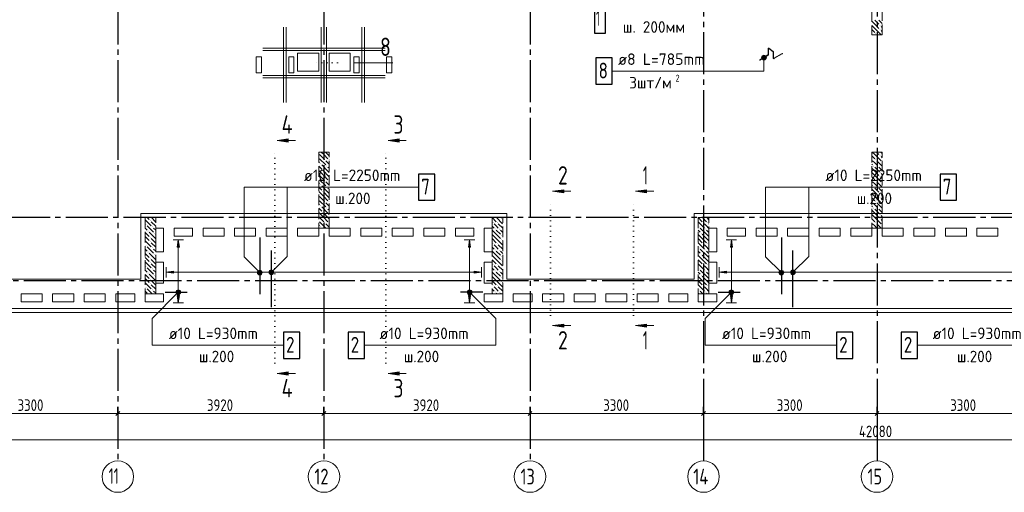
# Model space of a CAD drawing. Header units: millimetres. Extents: x 0 to 61017, y 0 to 42000.
# Tile 7 of 23: x 11933 to 30661, y 16370 to 25370. Entities that reach past the tile are written whole.
import ezdxf

# ---------------------------------------------------------------- set-up
doc = ezdxf.new("R2010")
doc.units = ezdxf.units.MM
for name, pattern in [('______2', [270, 200, -70]), ('______5', [1100, 800, -100, 100, -100]), ('______9', [100, 0, -100])]:
    doc.linetypes.add(name, pattern=pattern)
for name, color, linetype, lineweight in [('Standard', 7, 'Continuous', 25), ('ЖБ Пилон', 180, 'Continuous', 25), ('Обрамление П-обр. равн.', 7, 'Continuous', 25), ('Обрамление проемов стержнями', 7, 'Continuous', 25), ('Общий01', 7, 'Continuous', 13), ('Оси', 40, '______5', 18), ('Позиционная метка линия выноска', 7, 'Continuous', 13), ('Позиционная метка номер позиции', 7, 'Continuous', 13), ('Узлы символ', 7, 'Continuous', 25), ('Фиксатор', 7, 'Continuous', 25)]:
    doc.layers.add(name, color=color, linetype=linetype, lineweight=lineweight)
doc.layers.add('ЖБ Перекрытие верхний уровень', color=7, linetype='Continuous', lineweight=25, true_color=0xe0e0ff)
doc.styles.add('GOST 2.304-81', font='txt')
doc.styles.add('ISOCPEUR', font='txt')

msp = doc.modelspace()

# ---------------------------------------------------------------- hatches: boundary and pattern name
at = {"layer": 'ЖБ Пилон', "linetype": 'Continuous', "lineweight": 18, "transparency": 33554687}
for points in [[(28140, 25107), (28143, 25103), (28140, 25100)], [(28210, 25103), (28217, 25110), (28223, 25103), (28217, 25097)], [(28290, 25263), (28297, 25270), (28303, 25263), (28297, 25257)], [(28290, 25183), (28297, 25190), (28303, 25183), (28297, 25177)], [(17620, 22827), (17623, 22823), (17620, 22820)], [(17620, 22747), (17623, 22743), (17620, 22740)], [(17730, 22703), (17737, 22710), (17743, 22703), (17737, 22697)], [(17810, 22703), (17817, 22710), (17820, 22707), (17820, 22700), (17817, 22697)], [(28140, 22707), (28143, 22703), (28140, 22700)], [(28210, 22703), (28217, 22710), (28223, 22703), (28217, 22697)], [(28290, 22783), (28297, 22790), (28303, 22783), (28297, 22777)], [(28330, 22663), (28337, 22670), (28340, 22667), (28340, 22660), (28337, 22657)], [(17650, 22623), (17657, 22630), (17663, 22623), (17657, 22617)], [(17690, 22503), (17697, 22510), (17703, 22503), (17697, 22497)], [(17770, 22583), (17777, 22590), (17783, 22583), (17777, 22577)], [(28170, 22583), (28177, 22590), (28183, 22583), (28177, 22577)], [(28250, 22583), (28257, 22590), (28263, 22583), (28257, 22577)], [(17620, 22427), (17623, 22423), (17620, 22420)], [(17620, 22347), (17623, 22343), (17620, 22340)], [(17730, 22303), (17737, 22310), (17743, 22303), (17737, 22297)], [(17810, 22303), (17817, 22310), (17820, 22307), (17820, 22300), (17817, 22297)], [(28140, 22307), (28143, 22303), (28140, 22300)], [(28210, 22303), (28217, 22310), (28223, 22303), (28217, 22297)], [(28290, 22463), (28297, 22470), (28303, 22463), (28297, 22457)], [(28290, 22383), (28297, 22390), (28303, 22383), (28297, 22377)], [(17650, 22223), (17657, 22230), (17663, 22223), (17657, 22217)], [(17690, 22103), (17697, 22110), (17703, 22103), (17697, 22097)], [(17770, 22183), (17777, 22190), (17783, 22183), (17777, 22177)], [(28170, 22183), (28177, 22190), (28183, 22183), (28177, 22177)], [(28250, 22183), (28257, 22190), (28263, 22183), (28257, 22177)], [(28330, 22263), (28337, 22270), (28340, 22267), (28340, 22260), (28337, 22257)], [(17620, 22027), (17623, 22023), (17620, 22020)], [(17620, 21947), (17623, 21943), (17620, 21940)], [(28290, 22063), (28297, 22070), (28303, 22063), (28297, 22057)], [(28290, 21983), (28297, 21990), (28303, 21983), (28297, 21977)], [(17650, 21823), (17657, 21830), (17663, 21823), (17657, 21817)], [(17730, 21903), (17737, 21910), (17743, 21903), (17737, 21897)], [(17770, 21783), (17777, 21790), (17783, 21783), (17777, 21777)], [(17810, 21903), (17817, 21910), (17820, 21907), (17820, 21900), (17817, 21897)], [(28140, 21907), (28143, 21903), (28140, 21900)], [(28170, 21783), (28177, 21790), (28183, 21783), (28177, 21777)], [(28210, 21903), (28217, 21910), (28223, 21903), (28217, 21897)], [(28250, 21783), (28257, 21790), (28263, 21783), (28257, 21777)], [(28330, 21863), (28337, 21870), (28340, 21867), (28340, 21860), (28337, 21857)], [(14410, 21543), (14417, 21550), (14423, 21543), (14417, 21537)], [(17620, 21627), (17623, 21623), (17620, 21620)], [(17620, 21547), (17623, 21543), (17620, 21540)], [(17690, 21703), (17697, 21710), (17703, 21703), (17697, 21697)], [(21090, 21583), (21097, 21590), (21103, 21583), (21097, 21577)], [(28290, 21663), (28297, 21670), (28303, 21663), (28297, 21657)], [(28290, 21583), (28297, 21590), (28303, 21583), (28297, 21577)], [(14330, 21463), (14337, 21470), (14343, 21463), (14337, 21457)], [(14450, 21423), (14457, 21430), (14463, 21423), (14457, 21417)], [(17650, 21423), (17657, 21430), (17663, 21423), (17657, 21417)], [(17730, 21503), (17737, 21510), (17743, 21503), (17737, 21497)], [(17810, 21503), (17817, 21510), (17820, 21507), (17820, 21500), (17817, 21497)], [(20930, 21503), (20937, 21510), (20943, 21503), (20937, 21497)], [(20970, 21383), (20977, 21390), (20983, 21383), (20977, 21377)], [(21010, 21503), (21017, 21510), (21023, 21503), (21017, 21497)], [(21050, 21383), (21057, 21390), (21063, 21383), (21057, 21377)], [(24850, 21423), (24857, 21430), (24863, 21423), (24857, 21417)], [(24930, 21503), (24937, 21510), (24943, 21503), (24937, 21497)], [(24970, 21383), (24977, 21390), (24983, 21383), (24977, 21377)], [(25010, 21503), (25017, 21510), (25023, 21503), (25017, 21497)], [(28140, 21507), (28143, 21503), (28140, 21500)], [(28210, 21503), (28217, 21510), (28223, 21503), (28217, 21497)], [(28330, 21463), (28337, 21470), (28340, 21467), (28340, 21460), (28337, 21457)], [(14370, 21343), (14377, 21350), (14383, 21343), (14377, 21337)], [(14410, 21223), (14417, 21230), (14423, 21223), (14417, 21217)], [(14490, 21303), (14497, 21310), (14503, 21303), (14497, 21297)], [(21090, 21263), (21097, 21270), (21103, 21263), (21097, 21257)], [(21090, 21183), (21097, 21190), (21103, 21183), (21097, 21177)], [(24890, 21303), (24897, 21310), (24903, 21303), (24897, 21297)], [(14330, 21063), (14337, 21070), (14343, 21063), (14337, 21057)], [(14410, 21143), (14417, 21150), (14423, 21143), (14417, 21137)], [(14450, 21023), (14457, 21030), (14463, 21023), (14457, 21017)], [(20930, 21103), (20937, 21110), (20943, 21103), (20937, 21097)], [(20970, 20983), (20977, 20990), (20983, 20983), (20977, 20977)], [(21010, 21103), (21017, 21110), (21023, 21103), (21017, 21097)], [(21050, 20983), (21057, 20990), (21063, 20983), (21057, 20977)], [(24850, 21023), (24857, 21030), (24863, 21023), (24857, 21017)], [(24930, 21103), (24937, 21110), (24943, 21103), (24937, 21097)], [(24970, 20983), (24977, 20990), (24983, 20983), (24977, 20977)], [(25010, 21103), (25017, 21110), (25023, 21103), (25017, 21097)], [(14370, 20943), (14377, 20950), (14383, 20943), (14377, 20937)], [(14410, 20823), (14417, 20830), (14423, 20823), (14417, 20817)], [(14490, 20903), (14497, 20910), (14503, 20903), (14497, 20897)], [(21090, 20863), (21097, 20870), (21103, 20863), (21097, 20857)], [(21090, 20783), (21097, 20790), (21103, 20783), (21097, 20777)], [(24890, 20903), (24897, 20910), (24903, 20903), (24897, 20897)], [(14330, 20663), (14337, 20670), (14343, 20663), (14337, 20657)], [(14410, 20743), (14417, 20750), (14423, 20743), (14417, 20737)], [(14450, 20623), (14457, 20630), (14463, 20623), (14457, 20617)], [(20930, 20703), (20937, 20710), (20943, 20703), (20937, 20697)], [(21010, 20703), (21017, 20710), (21023, 20703), (21017, 20697)], [(24850, 20623), (24857, 20630), (24863, 20623), (24857, 20617)], [(24930, 20703), (24937, 20710), (24943, 20703), (24937, 20697)], [(25010, 20703), (25017, 20710), (25023, 20703), (25017, 20697)], [(14370, 20543), (14377, 20550), (14383, 20543), (14377, 20537)], [(14410, 20423), (14417, 20430), (14423, 20423), (14417, 20417)], [(14490, 20503), (14497, 20510), (14503, 20503), (14497, 20497)], [(20970, 20583), (20977, 20590), (20983, 20583), (20977, 20577)], [(21050, 20583), (21057, 20590), (21063, 20583), (21057, 20577)], [(21090, 20463), (21097, 20470), (21103, 20463), (21097, 20457)], [(24890, 20503), (24897, 20510), (24903, 20503), (24897, 20497)], [(24970, 20583), (24977, 20590), (24983, 20583), (24977, 20577)], [(14330, 20263), (14337, 20270), (14343, 20263), (14337, 20257)], [(14410, 20343), (14417, 20350), (14423, 20343), (14417, 20337)], [(14450, 20223), (14457, 20230), (14463, 20223), (14457, 20217)], [(20930, 20303), (20937, 20310), (20943, 20303), (20937, 20297)], [(21010, 20303), (21017, 20310), (21023, 20303), (21017, 20297)], [(21090, 20383), (21097, 20390), (21103, 20383), (21097, 20377)], [(24850, 20223), (24857, 20230), (24863, 20223), (24857, 20217)], [(24930, 20303), (24937, 20310), (24943, 20303), (24937, 20297)], [(25010, 20303), (25017, 20310), (25023, 20303), (25017, 20297)], [(20970, 20183), (20977, 20190), (20983, 20183), (20977, 20177)], [(21050, 20183), (21057, 20190), (21063, 20183), (21057, 20177)], [(24970, 20183), (24977, 20190), (24983, 20183), (24977, 20177)]]:
    msp.add_hatch(color=7, dxfattribs=at).paths.add_polyline_path(points, flags=16)
at = {"layer": 'Обрамление П-обр. равн.', "linetype": 'Continuous', "lineweight": 13, "transparency": 33554687}
for points in [[(14970, 21040), (14950, 21180), (14930, 21040)], [(20510, 21040), (20490, 21180), (20470, 21040)], [(25490, 21040), (25470, 21180), (25450, 21040)], [(16697, 20599), (16720, 20515), (16720, 20605)], [(16720, 20605), (16720, 20515), (16742, 20521)], [(16720, 20605), (16742, 20521), (16742, 20599)], [(26617, 20599), (26640, 20515), (26640, 20605)], [(26640, 20605), (26640, 20515), (26662, 20521)], [(26640, 20605), (26662, 20521), (26662, 20599)], [(16681, 20538), (16681, 20582), (16675, 20560)], [(16681, 20582), (16697, 20521), (16697, 20599)], [(16681, 20582), (16681, 20538), (16697, 20521)], [(16697, 20599), (16697, 20521), (16720, 20515)], [(16742, 20599), (16742, 20521), (16759, 20538)], [(16742, 20599), (16759, 20538), (16759, 20582)], [(16759, 20582), (16759, 20538), (16765, 20560)], [(20580, 20540), (20720, 20560), (20580, 20580)], [(26601, 20538), (26601, 20582), (26595, 20560)], [(26601, 20582), (26617, 20521), (26617, 20599)], [(26601, 20582), (26601, 20538), (26617, 20521)], [(26617, 20599), (26617, 20521), (26640, 20515)], [(26662, 20599), (26662, 20521), (26679, 20538)], [(26662, 20599), (26679, 20538), (26679, 20582)], [(26679, 20582), (26679, 20538), (26685, 20560)]]:
    msp.add_hatch(color=7, dxfattribs=at).paths.add_polyline_path(points)
for points in [[(14860, 20540), (14720, 20560), (14860, 20580)], [(25380, 20540), (25240, 20560), (25380, 20580)], [(14970, 20120), (14950, 19980), (14930, 20120)], [(20510, 20120), (20490, 19980), (20470, 20120)], [(25490, 20120), (25470, 19980), (25450, 20120)]]:
    msp.add_hatch(color=7, dxfattribs=at).paths.add_polyline_path(points, flags=16)
at = {"layer": 'Позиционная метка номер позиции', "linetype": 'Continuous', "lineweight": 13, "transparency": 33554687}
for points in [[(26129, 24669), (26052, 24669), (26045, 24647)], [(26129, 24669), (26045, 24647), (26135, 24647)], [(26135, 24647), (26045, 24647), (26052, 24624)], [(26113, 24686), (26068, 24686), (26052, 24669)], [(26113, 24686), (26052, 24669), (26129, 24669)], [(26135, 24647), (26052, 24624), (26129, 24624)], [(26129, 24624), (26052, 24624), (26068, 24608)], [(26068, 24686), (26113, 24686), (26090, 24692)], [(26129, 24624), (26068, 24608), (26113, 24608)], [(26113, 24608), (26068, 24608), (26090, 24602)], [(16688, 20592), (16763, 20549), (16709, 20603)], [(16709, 20603), (16763, 20549), (16763, 20571)], [(16709, 20603), (16763, 20571), (16731, 20603)], [(16731, 20603), (16763, 20571), (16752, 20592)], [(26608, 20592), (26683, 20549), (26629, 20603)], [(26629, 20603), (26683, 20549), (26683, 20571)], [(26629, 20603), (26683, 20571), (26651, 20603)], [(26651, 20603), (26683, 20571), (26672, 20592)], [(16468, 20521), (16511, 20596), (16457, 20541)], [(16457, 20541), (16511, 20596), (16489, 20596)], [(16457, 20541), (16489, 20596), (16457, 20564)], [(16457, 20564), (16489, 20596), (16468, 20584)], [(16468, 20521), (16532, 20584), (16511, 20596)], [(16489, 20509), (16532, 20584), (16468, 20521)], [(16489, 20509), (16543, 20564), (16532, 20584)], [(16511, 20509), (16543, 20564), (16489, 20509)], [(16511, 20509), (16543, 20541), (16543, 20564)], [(16543, 20541), (16511, 20509), (16532, 20521)], [(16677, 20571), (16752, 20528), (16688, 20592)], [(16677, 20549), (16731, 20517), (16677, 20571)], [(16677, 20571), (16731, 20517), (16752, 20528)], [(16709, 20517), (16677, 20549), (16688, 20528)], [(16677, 20549), (16709, 20517), (16731, 20517)], [(16688, 20592), (16752, 20528), (16763, 20549)], [(26388, 20521), (26431, 20596), (26377, 20541)], [(26377, 20541), (26431, 20596), (26409, 20596)], [(26377, 20541), (26409, 20596), (26377, 20564)], [(26377, 20564), (26409, 20596), (26388, 20584)], [(26388, 20521), (26452, 20584), (26431, 20596)], [(26409, 20509), (26452, 20584), (26388, 20521)], [(26409, 20509), (26463, 20564), (26452, 20584)], [(26431, 20509), (26463, 20564), (26409, 20509)], [(26431, 20509), (26463, 20541), (26463, 20564)], [(26463, 20541), (26431, 20509), (26452, 20521)], [(26597, 20571), (26672, 20528), (26608, 20592)], [(26597, 20549), (26651, 20517), (26597, 20571)], [(26597, 20571), (26651, 20517), (26672, 20528)], [(26629, 20517), (26597, 20549), (26608, 20528)], [(26597, 20549), (26629, 20517), (26651, 20517)], [(26608, 20592), (26672, 20528), (26683, 20549)], [(14982, 20148), (14918, 20212), (14907, 20191)], [(14982, 20148), (14907, 20191), (14961, 20137)], [(14961, 20137), (14907, 20191), (14907, 20169)], [(14961, 20137), (14907, 20169), (14939, 20137)], [(14939, 20137), (14907, 20169), (14918, 20148)], [(14993, 20169), (14939, 20223), (14918, 20212)], [(14993, 20169), (14918, 20212), (14982, 20148)], [(14993, 20191), (14961, 20223), (14939, 20223)], [(14993, 20191), (14939, 20223), (14993, 20169)], [(14961, 20223), (14993, 20191), (14982, 20212)], [(20447, 20191), (20479, 20223), (20458, 20212)], [(20479, 20223), (20447, 20191), (20447, 20169)], [(20479, 20223), (20447, 20169), (20501, 20223)], [(20501, 20223), (20447, 20169), (20458, 20148)], [(20501, 20223), (20458, 20148), (20522, 20212)], [(20522, 20212), (20458, 20148), (20479, 20137)], [(20522, 20212), (20479, 20137), (20533, 20191)], [(20533, 20191), (20479, 20137), (20501, 20137)], [(20533, 20191), (20501, 20137), (20533, 20169)], [(20533, 20169), (20501, 20137), (20522, 20148)], [(25502, 20148), (25438, 20212), (25427, 20191)], [(25502, 20148), (25427, 20191), (25481, 20137)], [(25481, 20137), (25427, 20191), (25427, 20169)], [(25481, 20137), (25427, 20169), (25459, 20137)], [(25459, 20137), (25427, 20169), (25438, 20148)], [(25513, 20169), (25459, 20223), (25438, 20212)], [(25513, 20169), (25438, 20212), (25502, 20148)], [(25513, 20191), (25481, 20223), (25459, 20223)], [(25513, 20191), (25459, 20223), (25513, 20169)], [(25481, 20223), (25513, 20191), (25502, 20212)]]:
    msp.add_hatch(color=7, dxfattribs=at).paths.add_polyline_path(points)
at = {"layer": 'Узлы символ', "linetype": 'Continuous', "lineweight": 13, "transparency": 33554687}
for points in [[(17040, 23039), (16830, 23069), (17040, 23099)], [(19150, 23039), (18940, 23069), (19150, 23099)], [(22280, 22072), (22070, 22102), (22280, 22132)], [(23858, 22072), (23648, 22102), (23858, 22132)], [(22280, 19515), (22070, 19545), (22280, 19575)], [(23858, 19515), (23648, 19545), (23858, 19575)], [(17040, 18603), (16830, 18633), (17040, 18663)], [(19150, 18603), (18940, 18633), (19150, 18663)]]:
    msp.add_hatch(color=7, dxfattribs=at).paths.add_polyline_path(points, flags=16)

# ---------------------------------------------------------------- linework, layer by layer
at = {"layer": 'Standard', "color": 251, "linetype": 'Continuous', "lineweight": -3, "true_color": 0x656565, "transparency": 33554687}
for p, q in [((13800, 17870), (13800, 17995)), ((17720, 17870), (17720, 17995)), ((21640, 17870), (21640, 17995)), ((24940, 17870), (24940, 17995)), ((28240, 17870), (28240, 17995)), ((13800, 17870), (13800, 17745)), ((13800, 17870), (13800, 17418)), ((17720, 17870), (17720, 17745)), ((17720, 17870), (17720, 17418)), ((21640, 17870), (21640, 17745)), ((21640, 17870), (21640, 17418)), ((24940, 17870), (24940, 17745)), ((24940, 17870), (24940, 17418)), ((28240, 17870), (28240, 17745)), ((28240, 17870), (28240, 17418))]:
    msp.add_line(p, q, dxfattribs=at)
at = {"layer": 'Standard', "color": 7, "linetype": 'Continuous', "lineweight": 13, "transparency": 33554687}
for p, q in [((10500, 17870), (13800, 17870)), ((13800, 17870), (17720, 17870)), ((17720, 17870), (21640, 17870)), ((21640, 17870), (24940, 17870)), ((24940, 17870), (28240, 17870)), ((28240, 17870), (31540, 17870)), ((49280, 17370), (7200, 17370))]:
    msp.add_line(p, q, dxfattribs=at)
at = {"layer": 'Standard', "color": 7, "linetype": 'Continuous', "lineweight": 25, "transparency": 33554687}
for p, q in [((13762, 17833), (13838, 17907)), ((17682, 17833), (17758, 17907)), ((21602, 17833), (21677, 17907)), ((24902, 17833), (24977, 17907)), ((28202, 17833), (28277, 17907))]:
    msp.add_line(p, q, dxfattribs=at)
at = {"layer": 'Standard', "color": 254, "linetype": 'Continuous', "lineweight": 18, "true_color": 0xc4c4ff, "transparency": 33554687}
msp.add_lwpolyline([(7029, 19795), (49781, 19795), (49781, 38870), (7029, 38870), (7029, 19795)], dxfattribs=at)
at = {"layer": 'ЖБ Перекрытие верхний уровень', "color": 7, "linetype": 'Continuous', "lineweight": 18, "transparency": 33554687}
for p, q in [((17620, 24730), (17220, 24730)), ((17220, 24730), (17220, 24390)), ((17620, 24390), (17620, 24730)), ((18220, 24730), (17820, 24730)), ((17820, 24730), (17820, 24390)), ((18220, 24730), (17820, 24730)), ((17820, 24730), (17820, 24390)), ((18220, 24390), (18220, 24730)), ((18220, 24390), (18220, 24730)), ((16530, 24660), (16430, 24660)), ((16430, 24660), (16430, 24360)), ((16530, 24360), (16530, 24660)), ((17150, 24660), (17050, 24660)), ((17050, 24660), (17050, 24360)), ((17150, 24360), (17150, 24660)), ((18390, 24660), (18290, 24660)), ((18290, 24660), (18290, 24360)), ((18390, 24360), (18390, 24660)), ((19010, 24660), (18910, 24660)), ((18910, 24660), (18910, 24360)), ((19010, 24360), (19010, 24660)), ((16430, 24360), (16530, 24360)), ((17050, 24360), (17150, 24360)), ((17220, 24390), (17620, 24390)), ((17820, 24390), (18220, 24390)), ((17820, 24390), (18220, 24390)), ((18290, 24360), (18390, 24360)), ((18910, 24360), (19010, 24360)), ((14520, 20950), (14520, 21400)), ((14520, 21400), (14670, 21400)), ((14670, 21400), (14670, 20950)), ((14870, 21400), (15220, 21400)), ((14870, 21250), (14870, 21400)), ((15220, 21400), (15220, 21250)), ((15420, 21250), (15420, 21400)), ((15420, 21400), (15820, 21400)), ((15820, 21400), (15820, 21250)), ((16020, 21400), (16420, 21400)), ((16020, 21250), (16020, 21400)), ((16420, 21400), (16420, 21250)), ((16620, 21400), (17020, 21400)), ((16620, 21250), (16620, 21400)), ((17020, 21400), (17020, 21250)), ((17220, 21250), (17220, 21400)), ((17220, 21400), (17620, 21400)), ((17620, 21400), (17620, 21250)), ((17820, 21250), (17820, 21400)), ((17820, 21400), (18220, 21400)), ((18220, 21400), (18220, 21250)), ((18420, 21250), (18420, 21400)), ((18420, 21400), (18820, 21400)), ((18820, 21400), (18820, 21250)), ((19020, 21250), (19020, 21400)), ((19020, 21400), (19420, 21400)), ((19420, 21400), (19420, 21250)), ((19620, 21400), (20020, 21400)), ((19620, 21250), (19620, 21400)), ((20020, 21400), (20020, 21250)), ((20220, 21250), (20220, 21400)), ((20220, 21400), (20570, 21400)), ((20570, 21400), (20570, 21250)), ((20770, 20950), (20770, 21400)), ((20770, 21400), (20920, 21400)), ((20920, 21400), (20920, 20950)), ((25040, 21400), (25190, 21400)), ((25040, 20950), (25040, 21400)), ((25190, 21400), (25190, 20950)), ((25390, 21250), (25390, 21400)), ((25390, 21400), (25740, 21400)), ((25740, 21400), (25740, 21250)), ((25940, 21400), (26340, 21400)), ((25940, 21250), (25940, 21400)), ((26340, 21400), (26340, 21250)), ((26540, 21250), (26540, 21400)), ((26540, 21400), (26940, 21400)), ((26940, 21400), (26940, 21250)), ((27140, 21250), (27140, 21400)), ((27140, 21400), (27540, 21400)), ((27540, 21400), (27540, 21250)), ((27740, 21400), (28140, 21400)), ((27740, 21250), (27740, 21400)), ((28140, 21400), (28140, 21250)), ((28340, 21400), (28740, 21400)), ((28340, 21250), (28340, 21400)), ((28740, 21400), (28740, 21250)), ((28940, 21250), (28940, 21400)), ((28940, 21400), (29340, 21400)), ((29340, 21400), (29340, 21250)), ((29540, 21250), (29540, 21400)), ((29540, 21400), (29940, 21400)), ((29940, 21400), (29940, 21250)), ((30140, 21250), (30140, 21400)), ((30140, 21400), (30540, 21400)), ((30540, 21400), (30540, 21250)), ((15220, 21250), (14870, 21250)), ((15820, 21250), (15420, 21250)), ((16420, 21250), (16020, 21250)), ((17020, 21250), (16620, 21250)), ((17620, 21250), (17220, 21250)), ((18220, 21250), (17820, 21250)), ((18820, 21250), (18420, 21250)), ((19420, 21250), (19020, 21250)), ((20020, 21250), (19620, 21250)), ((20570, 21250), (20220, 21250)), ((25740, 21250), (25390, 21250)), ((26340, 21250), (25940, 21250)), ((26940, 21250), (26540, 21250)), ((27540, 21250), (27140, 21250)), ((28140, 21250), (27740, 21250)), ((28740, 21250), (28340, 21250)), ((29340, 21250), (28940, 21250)), ((29940, 21250), (29540, 21250)), ((30540, 21250), (30140, 21250)), ((14670, 20950), (14520, 20950)), ((20920, 20950), (20770, 20950)), ((25190, 20950), (25040, 20950)), ((14520, 20350), (14520, 20750)), ((14520, 20750), (14670, 20750)), ((14670, 20750), (14670, 20350)), ((20770, 20350), (20770, 20750)), ((20770, 20750), (20920, 20750)), ((20920, 20750), (20920, 20350)), ((25040, 20350), (25040, 20750)), ((25040, 20750), (25190, 20750)), ((25190, 20750), (25190, 20350)), ((14670, 20350), (14520, 20350)), ((20920, 20350), (20770, 20350)), ((25190, 20350), (25040, 20350)), ((11960, 20000), (11960, 20150)), ((11960, 20150), (12360, 20150)), ((12360, 20150), (12360, 20000)), ((12560, 20000), (12560, 20150)), ((12560, 20150), (12960, 20150)), ((12960, 20150), (12960, 20000)), ((13160, 20000), (13160, 20150)), ((13160, 20150), (13560, 20150)), ((13560, 20150), (13560, 20000)), ((13760, 20000), (13760, 20150)), ((13760, 20150), (14120, 20150)), ((14120, 20150), (14120, 20000)), ((14320, 20000), (14320, 20150)), ((14320, 20150), (14670, 20150)), ((14670, 20150), (14670, 20000)), ((20770, 20000), (20770, 20150)), ((20770, 20150), (21120, 20150)), ((21120, 20150), (21120, 20000)), ((21320, 20000), (21320, 20150)), ((21320, 20150), (21680, 20150)), ((21680, 20150), (21680, 20000)), ((21880, 20150), (22280, 20150)), ((21880, 20000), (21880, 20150)), ((22280, 20150), (22280, 20000)), ((22480, 20000), (22480, 20150)), ((22480, 20150), (22880, 20150)), ((22880, 20150), (22880, 20000)), ((23080, 20000), (23080, 20150)), ((23080, 20150), (23480, 20150)), ((23480, 20150), (23480, 20000)), ((23680, 20150), (24080, 20150)), ((23680, 20000), (23680, 20150)), ((24080, 20150), (24080, 20000)), ((24280, 20000), (24280, 20150)), ((24280, 20150), (24640, 20150)), ((24640, 20150), (24640, 20000)), ((24840, 20000), (24840, 20150)), ((24840, 20150), (25190, 20150)), ((25190, 20150), (25190, 20000)), ((7100, 19870), (28240, 19870)), ((12360, 20000), (11960, 20000)), ((12960, 20000), (12560, 20000)), ((13560, 20000), (13160, 20000)), ((14120, 20000), (13760, 20000)), ((14670, 20000), (14320, 20000)), ((21120, 20000), (20770, 20000)), ((21680, 20000), (21320, 20000)), ((22280, 20000), (21880, 20000)), ((22880, 20000), (22480, 20000)), ((23480, 20000), (23080, 20000)), ((24080, 20000), (23680, 20000)), ((24640, 20000), (24280, 20000)), ((25190, 20000), (24840, 20000)), ((28240, 19870), (49710, 19870))]:
    msp.add_line(p, q, dxfattribs=at)
at = {"layer": 'ЖБ Пилон', "color": 253, "linetype": '______2', "lineweight": 13, "true_color": 0xa0a0a0, "transparency": 33554687}
for p, q in [((28140, 26880), (28140, 25080)), ((28340, 25080), (28340, 26880)), ((28140, 25080), (28340, 25080)), ((17620, 22850), (17620, 21400)), ((17820, 22850), (17620, 22850)), ((17820, 21400), (17820, 22850)), ((28140, 22850), (28140, 21400)), ((28340, 22850), (28140, 22850)), ((28340, 21400), (28340, 22850)), ((14320, 21600), (14320, 20150)), ((14520, 21600), (14320, 21600)), ((14520, 20150), (14520, 21600)), ((20920, 21600), (20920, 20150)), ((21120, 21600), (20920, 21600)), ((21120, 20150), (21120, 21600)), ((24840, 21600), (24840, 20150)), ((25040, 21600), (24840, 21600)), ((25040, 20150), (25040, 21600)), ((17620, 21400), (17820, 21400)), ((28140, 21400), (28340, 21400)), ((14320, 20150), (14520, 20150)), ((20920, 20150), (21120, 20150)), ((24840, 20150), (25040, 20150))]:
    msp.add_line(p, q, dxfattribs=at)
at = {"layer": 'ЖБ Пилон', "color": 9, "linetype": 'Continuous', "lineweight": 18, "true_color": 0xc7c7c7, "transparency": 33554687}
for p, q in [((28197, 25283), (28140, 25340)), ((28197, 25363), (28277, 25283)), ((28197, 25283), (28277, 25203)), ((28277, 25363), (28340, 25300)), ((28140, 25260), (28197, 25203)), ((28140, 25180), (28197, 25123)), ((28197, 25203), (28317, 25083)), ((28340, 25220), (28317, 25243)), ((28317, 25163), (28340, 25140)), ((28160, 25080), (28157, 25083)), ((28237, 25083), (28240, 25080)), ((17717, 22803), (17670, 22850)), ((17750, 22850), (17797, 22803)), ((28150, 22850), (28197, 22803)), ((28230, 22850), (28277, 22803)), ((17637, 22803), (17717, 22723)), ((17637, 22723), (17757, 22603)), ((17717, 22803), (17797, 22723)), ((17797, 22643), (17757, 22683)), ((17797, 22803), (17820, 22780)), ((28140, 22780), (28197, 22723)), ((28197, 22643), (28157, 22683)), ((28197, 22803), (28317, 22683)), ((28237, 22683), (28340, 22580)), ((28340, 22820), (28317, 22843)), ((28317, 22763), (28340, 22740)), ((17620, 22660), (17637, 22643)), ((17620, 22580), (17677, 22523)), ((17717, 22403), (17620, 22500)), ((17797, 22483), (17677, 22603)), ((17717, 22483), (17797, 22403)), ((17820, 22620), (17797, 22643)), ((17797, 22563), (17820, 22540)), ((17797, 22483), (17820, 22460)), ((28140, 22620), (28157, 22603)), ((28197, 22483), (28140, 22540)), ((28237, 22603), (28197, 22643)), ((28197, 22563), (28277, 22483)), ((28197, 22483), (28277, 22403)), ((28277, 22563), (28340, 22500)), ((17637, 22403), (17717, 22323)), ((17637, 22323), (17757, 22203)), ((17717, 22403), (17797, 22323)), ((17797, 22403), (17820, 22380)), ((28140, 22460), (28197, 22403)), ((28140, 22380), (28197, 22323)), ((28197, 22403), (28317, 22283)), ((28340, 22420), (28317, 22443)), ((28317, 22363), (28340, 22340)), ((17620, 22260), (17637, 22243)), ((17620, 22180), (17677, 22123)), ((17717, 22003), (17620, 22100)), ((17797, 22083), (17677, 22203)), ((17797, 22243), (17757, 22283)), ((17820, 22220), (17797, 22243)), ((17797, 22163), (17820, 22140)), ((28140, 22220), (28157, 22203)), ((28197, 22083), (28140, 22140)), ((28197, 22243), (28157, 22283)), ((28237, 22203), (28197, 22243)), ((28197, 22163), (28277, 22083)), ((28237, 22283), (28340, 22180)), ((28277, 22163), (28340, 22100)), ((17637, 22003), (17717, 21923)), ((17637, 21923), (17757, 21803)), ((17717, 22083), (17797, 22003)), ((17717, 22003), (17797, 21923)), ((17797, 22083), (17820, 22060)), ((17797, 22003), (17820, 21980)), ((28140, 22060), (28197, 22003)), ((28140, 21980), (28197, 21923)), ((28197, 22083), (28277, 22003)), ((28197, 22003), (28317, 21883)), ((28340, 22020), (28317, 22043)), ((28317, 21963), (28340, 21940)), ((17620, 21860), (17637, 21843)), ((17620, 21780), (17677, 21723)), ((17797, 21683), (17677, 21803)), ((17797, 21843), (17757, 21883)), ((17820, 21820), (17797, 21843)), ((17797, 21763), (17820, 21740)), ((28140, 21820), (28157, 21803)), ((28197, 21683), (28140, 21740)), ((28197, 21843), (28157, 21883)), ((28237, 21803), (28197, 21843)), ((28197, 21763), (28277, 21683)), ((28237, 21883), (28340, 21780)), ((28277, 21763), (28340, 21700)), ((14320, 21560), (14437, 21443)), ((14397, 21563), (14360, 21600)), ((14440, 21600), (14517, 21523)), ((17717, 21603), (17620, 21700)), ((17637, 21603), (17717, 21523)), ((17717, 21683), (17797, 21603)), ((17717, 21603), (17797, 21523)), ((17797, 21683), (17820, 21660)), ((17797, 21603), (17820, 21580)), ((20920, 21600), (20997, 21523)), ((21000, 21600), (21117, 21483)), ((21117, 21563), (21120, 21560)), ((24840, 21600), (24917, 21523)), ((24920, 21600), (24997, 21523)), ((25000, 21600), (25040, 21560)), ((28140, 21660), (28197, 21603)), ((28140, 21580), (28197, 21523)), ((28197, 21683), (28277, 21603)), ((28197, 21603), (28317, 21483)), ((28340, 21620), (28317, 21643)), ((28317, 21563), (28340, 21540)), ((14320, 21400), (14357, 21363)), ((14357, 21443), (14477, 21323)), ((14437, 21523), (14520, 21440)), ((14520, 21360), (14477, 21403)), ((17620, 21460), (17637, 21443)), ((17637, 21523), (17757, 21403)), ((17680, 21400), (17677, 21403)), ((17797, 21443), (17757, 21483)), ((17820, 21420), (17797, 21443)), ((20920, 21440), (20957, 21403)), ((20997, 21283), (20920, 21360)), ((20997, 21443), (20957, 21483)), ((21037, 21403), (20997, 21443)), ((20997, 21363), (21077, 21283)), ((21037, 21483), (21120, 21400)), ((21077, 21363), (21120, 21320)), ((24840, 21520), (24957, 21403)), ((24840, 21360), (24877, 21323)), ((24997, 21283), (24877, 21403)), ((24997, 21443), (24957, 21483)), ((25037, 21403), (24997, 21443)), ((24997, 21363), (25040, 21320)), ((25037, 21483), (25040, 21480)), ((28140, 21420), (28157, 21403)), ((28197, 21443), (28157, 21483)), ((28237, 21403), (28197, 21443)), ((28237, 21483), (28320, 21400)), ((14320, 21320), (14397, 21243)), ((14357, 21203), (14320, 21240)), ((14397, 21163), (14357, 21203)), ((14517, 21203), (14397, 21323)), ((14437, 21203), (14517, 21123)), ((14517, 21283), (14520, 21280)), ((14517, 21203), (14520, 21200)), ((20920, 21280), (20997, 21203)), ((20920, 21200), (20997, 21123)), ((20997, 21283), (21077, 21203)), ((20997, 21203), (21117, 21083)), ((21120, 21240), (21117, 21243)), ((21117, 21163), (21120, 21160)), ((24917, 21203), (24840, 21280)), ((24840, 21200), (24917, 21123)), ((24917, 21283), (24997, 21203)), ((24917, 21203), (24997, 21123)), ((24997, 21283), (25040, 21240)), ((24997, 21203), (25040, 21160)), ((14320, 21160), (14437, 21043)), ((14320, 21000), (14357, 20963)), ((14357, 21043), (14477, 20923)), ((14437, 21123), (14520, 21040)), ((14520, 20960), (14477, 21003)), ((20920, 21040), (20957, 21003)), ((20997, 21043), (20957, 21083)), ((21037, 21003), (20997, 21043)), ((21037, 21083), (21120, 21000)), ((24840, 21120), (24957, 21003)), ((24997, 20883), (24877, 21003)), ((24997, 21043), (24957, 21083)), ((25037, 21003), (24997, 21043)), ((25037, 21083), (25040, 21080)), ((14320, 20920), (14397, 20843)), ((14357, 20803), (14320, 20840)), ((14397, 20763), (14357, 20803)), ((14517, 20803), (14397, 20923)), ((14437, 20803), (14517, 20723)), ((14517, 20883), (14520, 20880)), ((14517, 20803), (14520, 20800)), ((20997, 20883), (20920, 20960)), ((20920, 20880), (20997, 20803)), ((20920, 20800), (20997, 20723)), ((20997, 20963), (21077, 20883)), ((20997, 20883), (21077, 20803)), ((20997, 20803), (21117, 20683)), ((21077, 20963), (21120, 20920)), ((21120, 20840), (21117, 20843)), ((24840, 20960), (24877, 20923)), ((24917, 20803), (24840, 20880)), ((24840, 20800), (24917, 20723)), ((24917, 20883), (24997, 20803)), ((24917, 20803), (24997, 20723)), ((24997, 20963), (25040, 20920)), ((24997, 20883), (25040, 20840)), ((24997, 20803), (25040, 20760)), ((14320, 20760), (14437, 20643)), ((14357, 20643), (14477, 20523)), ((14437, 20723), (14520, 20640)), ((14520, 20560), (14477, 20603)), ((20920, 20640), (20957, 20603)), ((20997, 20643), (20957, 20683)), ((21037, 20603), (20997, 20643)), ((21037, 20683), (21120, 20600)), ((21117, 20763), (21120, 20760)), ((24840, 20720), (24957, 20603)), ((24997, 20483), (24877, 20603)), ((24997, 20643), (24957, 20683)), ((25037, 20603), (24997, 20643)), ((25037, 20683), (25040, 20680)), ((14320, 20600), (14357, 20563)), ((14320, 20520), (14397, 20443)), ((14357, 20403), (14320, 20440)), ((14517, 20403), (14397, 20523)), ((14517, 20483), (14520, 20480)), ((20997, 20483), (20920, 20560)), ((20920, 20480), (20997, 20403)), ((20997, 20563), (21077, 20483)), ((20997, 20483), (21077, 20403)), ((21077, 20563), (21120, 20520)), ((21120, 20440), (21117, 20443)), ((24840, 20560), (24877, 20523)), ((24917, 20403), (24840, 20480)), ((24917, 20483), (24997, 20403)), ((24997, 20563), (25040, 20520)), ((24997, 20483), (25040, 20440)), ((14320, 20360), (14437, 20243)), ((14397, 20363), (14357, 20403)), ((14357, 20243), (14450, 20150)), ((14437, 20403), (14517, 20323)), ((14437, 20323), (14520, 20240)), ((14517, 20403), (14520, 20400)), ((20920, 20400), (20997, 20323)), ((20920, 20240), (20957, 20203)), ((20997, 20243), (20957, 20283)), ((20997, 20403), (21117, 20283)), ((21037, 20203), (20997, 20243)), ((21037, 20283), (21120, 20200)), ((21117, 20363), (21120, 20360)), ((24840, 20400), (24917, 20323)), ((24840, 20320), (24957, 20203)), ((24917, 20403), (24997, 20323)), ((24997, 20243), (24957, 20283)), ((24997, 20403), (25040, 20360)), ((25037, 20203), (24997, 20243)), ((25037, 20283), (25040, 20280)), ((14320, 20200), (14357, 20163)), ((14520, 20160), (14477, 20203)), ((20930, 20150), (20920, 20160)), ((20997, 20163), (21010, 20150)), ((21077, 20163), (21090, 20150)), ((24840, 20160), (24850, 20150)), ((24930, 20150), (24877, 20203)), ((24997, 20163), (25010, 20150))]:
    msp.add_line(p, q, dxfattribs=at)
at = {"layer": 'Обрамление П-обр. равн.', "color": 251, "linetype": 'Continuous', "lineweight": 13, "true_color": 0x494949, "transparency": 33554687}
for p, q in [((14950, 21180), (14850, 21180)), ((14950, 21180), (14930, 21040)), ((14970, 21040), (14950, 21180)), ((14950, 21180), (15050, 21180)), ((14950, 21180), (14950, 21180)), ((20490, 21180), (20390, 21180)), ((20490, 21180), (20470, 21040)), ((20510, 21040), (20490, 21180)), ((20490, 21180), (20590, 21180)), ((20490, 21180), (20490, 21180)), ((25470, 21180), (25370, 21180)), ((25470, 21180), (25450, 21040)), ((25490, 21040), (25470, 21180)), ((25470, 21180), (25570, 21180)), ((25470, 21180), (25470, 21180)), ((14930, 21040), (14970, 21040)), ((14950, 20210), (14950, 21040)), ((20470, 21040), (20510, 21040)), ((20490, 20210), (20490, 21040)), ((25450, 21040), (25490, 21040)), ((25470, 20210), (25470, 21040)), ((14720, 20560), (14720, 20660)), ((16720, 20605), (16720, 20605)), ((20720, 20560), (20720, 20660)), ((25240, 20560), (25240, 20660)), ((26640, 20605), (26640, 20605)), ((14720, 20560), (14860, 20580)), ((14860, 20540), (14720, 20560)), ((14720, 20560), (14720, 20460)), ((14720, 20560), (14720, 20560)), ((14860, 20580), (14860, 20540)), ((14860, 20560), (16690, 20560)), ((16720, 20515), (16720, 20515)), ((16750, 20560), (20580, 20560)), ((20720, 20560), (20580, 20580)), ((20580, 20580), (20580, 20540)), ((20580, 20540), (20720, 20560)), ((20720, 20560), (20720, 20460)), ((20720, 20560), (20720, 20560)), ((25240, 20560), (25380, 20580)), ((25380, 20540), (25240, 20560)), ((25240, 20560), (25240, 20460)), ((25240, 20560), (25240, 20560)), ((25380, 20580), (25380, 20540)), ((25380, 20560), (26610, 20560)), ((26640, 20515), (26640, 20515)), ((26670, 20560), (31100, 20560)), ((14905, 20180), (14905, 20180)), ((14950, 19980), (14930, 20120)), ((14930, 20120), (14970, 20120)), ((14950, 20120), (14950, 20150)), ((14970, 20120), (14950, 19980)), ((14995, 20180), (14995, 20180)), ((20445, 20180), (20445, 20180)), ((20490, 19980), (20470, 20120)), ((20470, 20120), (20510, 20120)), ((20490, 20120), (20490, 20150)), ((20510, 20120), (20490, 19980)), ((20535, 20180), (20535, 20180)), ((25425, 20180), (25425, 20180)), ((25470, 19980), (25450, 20120)), ((25450, 20120), (25490, 20120)), ((25470, 20120), (25470, 20150)), ((25490, 20120), (25470, 19980)), ((25515, 20180), (25515, 20180)), ((14950, 19980), (14850, 19980)), ((14950, 19980), (15050, 19980)), ((14950, 19980), (14950, 19980)), ((20490, 19980), (20390, 19980)), ((20490, 19980), (20590, 19980)), ((20490, 19980), (20490, 19980)), ((25470, 19980), (25370, 19980)), ((25470, 19980), (25570, 19980)), ((25470, 19980), (25470, 19980))]:
    msp.add_line(p, q, dxfattribs=at)
at = {"layer": 'Обрамление П-обр. равн.', "color": 7, "linetype": 'Continuous', "lineweight": 25, "transparency": 33554687}
for p, q in [((16500, 21225), (16500, 20145)), ((26420, 21225), (26420, 20145)), ((16720, 19895), (16720, 20975)), ((26640, 19895), (26640, 20975)), ((14700, 20180), (15120, 20180)), ((20740, 20180), (20320, 20180)), ((25220, 20180), (25640, 20180))]:
    msp.add_line(p, q, dxfattribs=at)
for points in [[(19520, 21930), (19830, 21930), (19830, 22430), (19520, 22430), (19520, 21930)], [(29440, 21930), (29750, 21930), (29750, 22430), (29440, 22430), (29440, 21930)], [(16950, 18920), (17260, 18920), (17260, 19420), (16950, 19420), (16950, 18920)], [(18180, 18920), (18490, 18920), (18490, 19420), (18180, 19420), (18180, 18920)], [(27470, 18920), (27780, 18920), (27780, 19420), (27470, 19420), (27470, 18920)], [(28700, 18920), (29010, 18920), (29010, 19420), (28700, 19420), (28700, 18920)]]:
    msp.add_lwpolyline(points, dxfattribs=at)
at = {"layer": 'Обрамление П-обр. равн.', "color": 251, "linetype": 'Continuous', "lineweight": 13, "true_color": 0x494949, "transparency": 33554687}
for centre in [(16720, 20560), (26640, 20560)]:
    msp.add_circle(centre, 45, dxfattribs=at)
at = {"layer": 'Обрамление проемов стержнями', "color": 7, "linetype": 'Continuous', "lineweight": 18, "transparency": 33554687}
for p, q in [((16950, 23795), (16950, 25225)), ((17000, 23795), (17000, 25225)), ((17670, 23795), (17670, 25225)), ((17770, 23795), (17770, 25225)), ((18440, 23795), (18440, 25225)), ((18490, 23795), (18490, 25225)), ((16555, 24830), (18885, 24830)), ((16555, 24780), (18885, 24780)), ((16555, 24310), (18885, 24310)), ((16555, 24260), (18885, 24260))]:
    msp.add_line(p, q, dxfattribs=at)
at = {"layer": 'Общий01', "color": 7, "linetype": 'Continuous', "lineweight": 13, "transparency": 33554687}
for p, q in [((26167, 24702), (26167, 24818)), ((26174, 24702), (26174, 24818)), ((26180, 24821), (26262, 24759)), ((26184, 24827), (26267, 24765)), ((26264, 24638), (26264, 24756)), ((26271, 24638), (26271, 24756)), ((26277, 24635), (26435, 24728)), ((26280, 24628), (26438, 24721)), ((26008, 24607), (26165, 24699)), ((26012, 24601), (26169, 24693))]:
    msp.add_line(p, q, dxfattribs=at)
for centre, radius, start, end in [((26178, 24818), 11, 52.9078, 180), ((26178, 24818), 3.67, 52.9078, 180), ((26260, 24756), 3.67, 0, 52.9078), ((26260, 24756), 11, 0, 52.9078), ((26437, 24724), 3.67, 300.447, 120.447), ((26010, 24604), 3.67, 120.447, 300.447), ((26163, 24702), 3.67, 300.447, 0), ((26163, 24702), 11, 300.447, 0), ((26275, 24638), 11, 180, 300.447), ((26275, 24638), 3.67, 180, 300.447)]:
    msp.add_arc(centre, radius, start, end, dxfattribs=at)
at = {"layer": 'Оси', "color": 8, "linetype": '______5', "lineweight": -3, "transparency": 33554687}
for p, q in [((13800, 40000), (13800, 16970)), ((21640, 40000), (21640, 16970)), ((17720, 38900), (17720, 16970)), ((24940, 35030), (24940, 16970)), ((28240, 35030), (28240, 16970)), ((49910, 21600), (4600, 21600)), ((50210, 20400), (4600, 20400))]:
    msp.add_line(p, q, dxfattribs=at)
at = {"layer": 'Оси', "color": 7, "linetype": 'Continuous', "lineweight": 13, "transparency": 33554687}
for centre in [(13800, 16670), (17720, 16670), (21640, 16670), (24940, 16670), (28240, 16670)]:
    msp.add_circle(centre, 300, dxfattribs=at)
at = {"layer": 'Позиционная метка линия выноска', "color": 251, "linetype": 'Continuous', "lineweight": 13, "true_color": 0x494949, "transparency": 33554687}
msp.add_lwpolyline([(7150, 21680), (10680, 21680), (10680, 20430), (14240, 20430), (14240, 21680), (21200, 21680), (21200, 20430), (24760, 20430), (24760, 21680), (31720, 21680), (31720, 20430), (35280, 20430), (35280, 21680), (42240, 21680), (42240, 20430), (45800, 20430), (45800, 21680), (49100, 21680), (49100, 26940), (48500, 26940), (48500, 28540), (49100, 28540), (49100, 34450)], dxfattribs=at)
at = {"layer": 'Позиционная метка номер позиции', "color": 7, "linetype": 'Continuous', "lineweight": 13, "transparency": 33554687}
for p, q in [((26045, 24647), (26045, 24647)), ((26090, 24692), (26090, 24692)), ((26090, 24602), (26090, 24602)), ((26135, 24647), (26135, 24647)), ((16468, 20584), (16468, 20584)), ((16468, 20521), (16468, 20521)), ((16532, 20584), (16532, 20584)), ((16532, 20521), (16532, 20521)), ((16688, 20592), (16688, 20592)), ((16688, 20528), (16688, 20528)), ((16752, 20592), (16752, 20592)), ((16752, 20528), (16752, 20528)), ((26388, 20584), (26388, 20584)), ((26388, 20521), (26388, 20521)), ((26452, 20584), (26452, 20584)), ((26452, 20521), (26452, 20521)), ((26608, 20592), (26608, 20592)), ((26608, 20528), (26608, 20528)), ((26672, 20592), (26672, 20592)), ((26672, 20528), (26672, 20528)), ((14918, 20212), (14918, 20212)), ((14918, 20148), (14918, 20148)), ((14982, 20212), (14982, 20212)), ((14982, 20148), (14982, 20148)), ((20458, 20212), (20458, 20212)), ((20458, 20148), (20458, 20148)), ((20522, 20212), (20522, 20212)), ((20522, 20148), (20522, 20148)), ((25438, 20212), (25438, 20212)), ((25438, 20148), (25438, 20148)), ((25502, 20212), (25502, 20212)), ((25502, 20148), (25502, 20148))]:
    msp.add_line(p, q, dxfattribs=at)
at = {"layer": 'Позиционная метка номер позиции', "color": 7, "linetype": 'Continuous', "lineweight": 25, "transparency": 33554687}
msp.add_lwpolyline([(22864, 25111), (23074, 25111), (23074, 25671), (22864, 25671), (22864, 25111)], dxfattribs=at)
at = {"layer": 'Позиционная метка номер позиции', "color": 7, "linetype": 'Continuous', "lineweight": 13, "transparency": 33554687}
for points in [[(26090, 24647), (26090, 24391), (23204, 24391)], [(16500, 20553), (16200, 20853), (16200, 22180), (19520, 22180)], [(16720, 20560), (17020, 20860), (17020, 22180), (19520, 22180)], [(26420, 20553), (26120, 20853), (26120, 22180), (29440, 22180)], [(26640, 20560), (26940, 20860), (26940, 22180), (29440, 22180)], [(14950, 20180), (14450, 19680), (14450, 19170), (16950, 19170)], [(20490, 20180), (20990, 19680), (20990, 19170), (18490, 19170)], [(25470, 20180), (24970, 19680), (24970, 19170), (27470, 19170)], [(31010, 20180), (31510, 19680), (31510, 19170), (29010, 19170)]]:
    msp.add_lwpolyline(points, dxfattribs=at)
for centre in [(26090, 24647), (16720, 20560), (26640, 20560), (16500, 20553), (26420, 20553), (14950, 20180), (20490, 20180), (25470, 20180)]:
    msp.add_circle(centre, 45, dxfattribs=at)
at = {"layer": 'Узлы символ', "color": 7, "linetype": '______9', "lineweight": 13, "transparency": 33554687}
for p, q in [((17979, 24550), (17551, 24550)), ((16788, 18827), (16788, 22846)), ((18898, 18827), (18898, 22846)), ((22028, 19739), (22028, 21879)), ((23606, 19739), (23606, 21879))]:
    msp.add_line(p, q, dxfattribs=at)
at = {"layer": 'Узлы символ', "color": 7, "linetype": 'Continuous', "lineweight": 13, "transparency": 33554687}
for p, q in [((18293, 24550), (19032, 24550)), ((16830, 23069), (17040, 23099)), ((16830, 23069), (17177, 23069)), ((16830, 23069), (16830, 23069)), ((16830, 23069), (16830, 23069)), ((16830, 23069), (16830, 23069)), ((17040, 23039), (16830, 23069)), ((17040, 23099), (17040, 23039)), ((17040, 23069), (17055, 23069)), ((18940, 23069), (19150, 23099)), ((18940, 23069), (19287, 23069)), ((18940, 23069), (18940, 23069)), ((18940, 23069), (18940, 23069)), ((18940, 23069), (18940, 23069)), ((19150, 23039), (18940, 23069)), ((19150, 23099), (19150, 23039)), ((19150, 23069), (19165, 23069)), ((22070, 22102), (22280, 22132)), ((22070, 22102), (22417, 22102)), ((22070, 22102), (22070, 22102)), ((22070, 22102), (22070, 22102)), ((22070, 22102), (22070, 22102)), ((22280, 22072), (22070, 22102)), ((22280, 22132), (22280, 22072)), ((22280, 22102), (22295, 22102)), ((23648, 22102), (23858, 22132)), ((23648, 22102), (23995, 22102)), ((23648, 22102), (23648, 22102)), ((23648, 22102), (23648, 22102)), ((23648, 22102), (23648, 22102)), ((23858, 22072), (23648, 22102)), ((23858, 22132), (23858, 22072)), ((23858, 22102), (23873, 22102)), ((22070, 19545), (22280, 19575)), ((22070, 19545), (22417, 19545)), ((22070, 19545), (22070, 19545)), ((22070, 19545), (22070, 19545)), ((22070, 19545), (22070, 19545)), ((22280, 19515), (22070, 19545)), ((22280, 19575), (22280, 19515)), ((22280, 19545), (22295, 19545)), ((23648, 19545), (23858, 19575)), ((23648, 19545), (23995, 19545)), ((23648, 19545), (23648, 19545)), ((23648, 19545), (23648, 19545)), ((23648, 19545), (23648, 19545)), ((23858, 19515), (23648, 19545)), ((23858, 19575), (23858, 19515)), ((23858, 19545), (23873, 19545)), ((16830, 18633), (17040, 18663)), ((16830, 18633), (17177, 18633)), ((16830, 18633), (16830, 18633)), ((16830, 18633), (16830, 18633)), ((16830, 18633), (16830, 18633)), ((17040, 18603), (16830, 18633)), ((17040, 18663), (17040, 18603)), ((17040, 18633), (17055, 18633)), ((18940, 18633), (19150, 18663)), ((18940, 18633), (19287, 18633)), ((18940, 18633), (18940, 18633)), ((18940, 18633), (18940, 18633)), ((18940, 18633), (18940, 18633)), ((19150, 18603), (18940, 18633)), ((19150, 18663), (19150, 18603)), ((19150, 18633), (19165, 18633))]:
    msp.add_line(p, q, dxfattribs=at)
at = {"layer": 'Фиксатор', "color": 7, "linetype": 'Continuous', "lineweight": 25, "transparency": 33554687}
msp.add_lwpolyline([(22894, 24141), (23204, 24141), (23204, 24641), (22894, 24641), (22894, 24141)], dxfattribs=at)

# ---------------------------------------------------------------- texts
at = {"layer": 'Standard', "color": 7, "linetype": 'Continuous', "lineweight": 25, "transparency": 33554687, "char_height": 220, "attachment_point": 7, "style": 'GOST 2.304-81'}
for s, insert, width in [('3300', (11892, 17920), 641.48), ('3920', (15494, 17920), 657.05), ('3920', (19414, 17920), 657.06), ('3300', (23032, 17920), 641.48), ('3300', (26332, 17920), 641.48), ('3300', (29632, 17920), 641.48), ('42080', (27896, 17420), 813.28)]:
    msp.add_mtext(s, dxfattribs=dict(at, insert=insert, width=width))
at = {"layer": 'Обрамление П-обр. равн.', "color": 7, "linetype": 'Continuous', "lineweight": 13, "transparency": 33554687, "attachment_point": 7, "style": 'ISOCPEUR'}
for s, insert, char_height, width in [('\\W0.96;ø10 L=2250mm ', (17340, 22297), 220, 2150.52), ('\\W0.96;ø10 L=2250mm ', (27260, 22297), 220, 2150.52), ('\\W0.78;7', (19570, 22040), 300, 326.41), ('\\W0.78;7', (29490, 22040), 300, 326.41), ('\\W0.95;ш.200 ', (17934, 21857), 220, 962.12), ('\\W0.95;ш.200 ', (27854, 21857), 220, 962.14), ('\\W0.96;ø10 L=930mm ', (14770, 19287), 220, 1996.29), ('\\W0.96;ø10 L=930mm ', (18778, 19287), 220, 1996.29), ('\\W0.96;ø10 L=930mm ', (25290, 19287), 220, 1996.29), ('\\W0.96;ø10 L=930mm ', (29298, 19287), 220, 1996.29), ('\\W0.78;2', (17000, 19030), 300, 326.41), ('\\W0.78;2', (18230, 19030), 300, 326.41), ('\\W0.78;2', (27520, 19030), 300, 326.41), ('\\W0.78;2', (28750, 19030), 300, 326.41), ('\\W0.95;ш.200 ', (15342, 18847), 220, 962.14), ('\\W0.95;ш.200 ', (19240, 18847), 220, 962.14), ('\\W0.95;ш.200 ', (25862, 18847), 220, 962.13), ('\\W0.95;ш.200 ', (29760, 18847), 220, 962.14)]:
    msp.add_mtext(s, dxfattribs=dict(at, insert=insert, char_height=char_height, width=width))
at = {"layer": 'Оси', "color": 7, "linetype": 'Continuous', "lineweight": 25, "transparency": 33554687, "char_height": 300, "attachment_point": 7, "style": 'ISOCPEUR'}
for s, insert, width in [('\\W0.63;11', (13626, 16530), 393.75), ('\\W0.75;12', (17540, 16520), 472.29), ('\\W0.75;13', (21460, 16520), 472.29), ('\\W0.76;14', (24745, 16520), 504.57), ('\\W0.75;15', (28060, 16520), 472.29)]:
    msp.add_mtext(s, dxfattribs=dict(at, insert=insert, width=width))
at = {"layer": 'Позиционная метка номер позиции', "color": 7, "linetype": 'Continuous', "lineweight": 25, "transparency": 33554687, "attachment_point": 7, "style": 'ISOCPEUR'}
for s, insert, char_height, width in [('\\W0.56;1', (22894, 25251), 300, 233.33), ('\\W0.96;ш. 200мм', (23405, 25121), 220, 1315.47)]:
    msp.add_mtext(s, dxfattribs=dict(at, insert=insert, char_height=char_height, width=width))
at = {"layer": 'Узлы символ', "color": 7, "linetype": 'Continuous', "lineweight": 35, "transparency": 33554687, "char_height": 350, "attachment_point": 7, "style": 'ISOCPEUR'}
for s, insert, width in [('\\W0.78;8', (18787, 24678), 380.8), ('\\W0.80;4', (16915, 23198), 419.82), ('\\W0.78;3', (19042, 23198), 380.82), ('\\W0.78;2', (22172, 22231), 380.8), ('\\W0.56;1', (23785, 22231), 272.22), ('\\W0.78;2', (22172, 19090), 380.8), ('\\W0.56;1', (23785, 19090), 272.22), ('\\W0.80;4', (16915, 18178), 419.82), ('\\W0.78;3', (19042, 18178), 380.82)]:
    msp.add_mtext(s, dxfattribs=dict(at, insert=insert, width=width))
at = {"layer": 'Фиксатор', "color": 7, "linetype": 'Continuous', "lineweight": 13, "transparency": 33554687, "attachment_point": 7, "style": 'ISOCPEUR'}
for s, insert, char_height, width in [('\\W0.98;ø8 L=785mm ', (23314, 24508), 220, 1888.53), ('\\W0.78;8', (22944, 24251), 300, 326.41)]:
    msp.add_mtext(s, dxfattribs=dict(at, insert=insert, char_height=char_height, width=width))
at = {"layer": 'Фиксатор', "color": 7, "linetype": 'Continuous', "lineweight": 25, "transparency": 33554687, "attachment_point": 7, "style": 'ISOCPEUR'}
for s, insert, char_height, width in [('\\W0.95;3шт/м', (23527, 24060), 220, 984.3), ('\\W0.78;2', (24407, 24189), 132, 143.62)]:
    msp.add_mtext(s, dxfattribs=dict(at, insert=insert, char_height=char_height, width=width))

doc.saveas('drawing.dxf')
